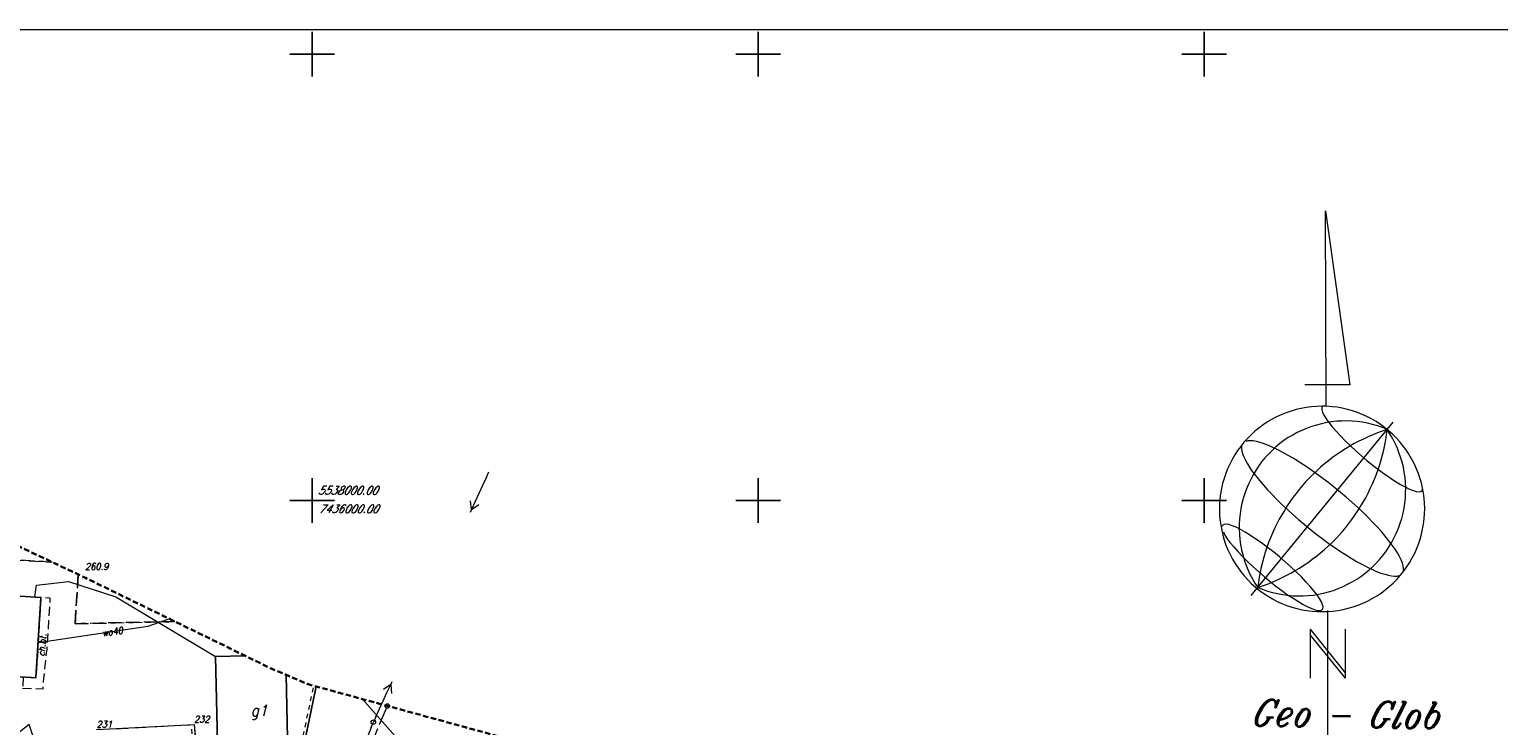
# Model space of a CAD drawing. Header units: metres. Extents: x 7435600 to 7436400, y 5537603 to 5538250.
# Tile 41 of 43: x 7435968 to 7436133, y 5537975 to 5538053. Entities that reach past the tile are written whole.
import ezdxf
from ezdxf.enums import TextEntityAlignment as Align

# ---------------------------------------------------------------- set-up
doc = ezdxf.new("R2010")
doc.units = ezdxf.units.M
doc.header["$MEASUREMENT"] = 0
for name, pattern in [('0.5_0.5', [1, 0.5, -0.5]), ('1.5_0.5', [2, 1.5, -0.5]), ('2', [0.9, 0.6, -0.3]), ('218-500', [1, 0.5, -0.5]), ('219-500', [0]), ('3117-500', [0]), ('mz1.0_0.5', [1.5, 1, -0.5]), ('mz2.0_0.5', [2.5, 2, -0.5])]:
    doc.linetypes.add(name, pattern=pattern)
doc.layers.get('0').update_dxf_attribs({"color": 2, "linetype": 'CONTINUOUS', "lineweight": 5})
doc.layers.add('!ramka', color=2, linetype='CONTINUOUS', lineweight=0)
for name, color, linetype in [('203-Punkt załamania granicy działki nie stabilizowany', 7, 'CONTINUOUS'), ('203-Punkt załamania granicy działki nie stabilizowany-Atr104', 7, 'CONTINUOUS'), ('217-Granica konturu klasyfikcyjnego', 7, 'CONTINUOUS'), ('218-Granica użytku', 7, 'CONTINUOUS'), ('218-Granica użytku po granicy działki', 7, 'CONTINUOUS'), ('219-Linia granicy', 7, 'CONTINUOUS'), ('312-Budynek (powierzchnia)', 7, 'CONTINUOUS'), ('312-Numer ewidencyjny budynku-Atr124', 7, 'CONTINUOUS'), ('996-Tekst dodatkowy mały', 7, 'CONTINUOUS'), ('chodnik (powierzchnia)', 7, 'CONTINUOUS'), ('chodnik (powierzchnia)-Atr17', 7, 'CONTINUOUS'), ('Nieprzekraczalna linia zabudowy', 7, 'CONTINUOUS'), ('ogrodzenie trwałe (linia)', 7, 'CONTINUOUS'), ('przewód elektroenergetyczny niskiego napięcia (linia) - symbol', 7, 'CONTINUOUS'), ('przewód telekomunikacyjny - projektowany lub w budowie (linia) - ob. projektowany', 7, 'CONTINUOUS'), ('przewód wodociągowy (linia)', 7, 'CONTINUOUS'), ('przewód wodociągowy (linia)-Atr1', 7, 'CONTINUOUS'), ('punkt wysokościowy naturalny', 7, 'CONTINUOUS'), ('punkt wysokościowy naturalny-Atr2', 7, 'CONTINUOUS'), ('słup (punkt)', 7, 'CONTINUOUS'), ('słup (punkt) - ob. projektowany', 7, 'CONTINUOUS'), ('Wstawianie ramki sekcyjnej z opisem', 7, 'CONTINUOUS'), ('Zakres', 7, 'CONTINUOUS')]:
    doc.layers.add(name, color=color, linetype=linetype)
doc.styles.get("Standard").update_dxf_attribs({"font": 'italic_1250.shx', "width": 0.75})
doc.linetypes.add('902-500', pattern='A,3.75,0,[1,ksztalty.shx,S=0.5,R=0,X=0,Y=0],3.75', length=7.5)

# ---------------------------------------------------------------- blocks, each defined once
blk = doc.blocks.new('203')
at = {"linetype": 'Continuous', "lineweight": 0}
h = blk.add_hatch(color=0, dxfattribs=at)
edge = h.paths.add_edge_path()
edge.add_arc((0, 0), 0.045, 0, 360)
blk = doc.blocks.new('SM04')
at = {"color": 0, "linetype": 'Continuous', "lineweight": 13}
blk.add_circle((0, 0), 0.25, dxfattribs=at)
blk = doc.blocks.new('PE04')
at = {"color": 0, "linetype": 'Continuous', "lineweight": 13}
for p, q in [((0.65, 0), (0, 0)), ((0.65, 0), (1.65, 0)), ((1.65, 0), (2.65, 0)), ((2.65, 0), (3.65, 0)), ((3.65, 0), (4.65, 0)), ((4.65, 0), (3.784, 0.5)), ((4.65, 0), (3.784, -0.5)), ((4.65, 0), (5, 0))]:
    blk.add_line(p, q, dxfattribs=at)
blk = doc.blocks.new('PW01')
at = {"linetype": 'Continuous', "lineweight": 13}
h = blk.add_hatch(color=0, dxfattribs=at)
edge = h.paths.add_edge_path()
edge.add_arc((0, 0), 0.045, 0, 360)
blk = doc.blocks.new('RAMKA500K')
at = {"color": 0}
for p, q in [((0, 247.5), (0, 250)), ((0, 250), (2.5, 250)), ((47.5, 250), (52.5, 250)), ((50, 247.5), (50, 250)), ((97.5, 250), (102.5, 250)), ((100, 247.5), (100, 250)), ((397.5, 250), (400, 250)), ((400, 247.5), (400, 250)), ((0, 47.5), (0, 52.5)), ((50, 47.5), (50, 52.5)), ((100, 47.5), (100, 52.5)), ((400, 47.5), (400, 52.5)), ((0, 50), (2.5, 50)), ((47.5, 50), (52.5, 50)), ((97.5, 50), (102.5, 50)), ((397.5, 50), (400, 50)), ((0, 0), (0, 2.5)), ((50, 0), (50, 2.5)), ((100, 0), (100, 2.5)), ((400, 0), (400, 2.5)), ((0, 0), (2.5, 0)), ((47.5, 0), (52.5, 0)), ((97.5, 0), (102.5, 0)), ((397.5, 0), (400, 0))]:
    blk.add_line(p, q, dxfattribs=at)

msp = doc.modelspace()

# ---------------------------------------------------------------- linework, layer by layer
at = {"layer": '!ramka', "color": 251, "linetype": 'Continuous', "lineweight": 13}
msp.add_3dface([(7435692.45, 5538052.76), (7436192.45, 5538052.76), (7436192.45, 5537747.76), (7435692.45, 5537747.76)], dxfattribs=at)
at = {"layer": '217-Granica konturu klasyfikcyjnego', "color": 3, "linetype": '1.5_0.5', "lineweight": 13, "flags": 128}
for points in [[(7435970.88, 5537993.11), (7435946.28, 5537994.59)], [(7435946.28, 5537994.59), (7435970.88, 5537993.11)], [(7435973.45, 5537986.22), (7435973.79, 5537991.74)], [(7435973.79, 5537991.74), (7435973.45, 5537986.22)], [(7435984.63, 5537986.46), (7435973.45, 5537986.22)], [(7435973.45, 5537986.22), (7435984.63, 5537986.46)], [(7436000.48, 5537979.19), (7435998.48, 5537969.7)], [(7435998.48, 5537969.7), (7436000.48, 5537979.19)], [(7435975.85, 5537974.36), (7435986.78, 5537974.92)], [(7435986.78, 5537974.92), (7435987.97, 5537961.98)]]:
    msp.add_lwpolyline(points, dxfattribs=at)
at = {"layer": '218-Granica użytku', "color": 3, "linetype": '218-500', "lineweight": 13, "flags": 128}
for points in [[(7435970.88, 5537993.11), (7435946.28, 5537994.59)], [(7435946.28, 5537994.59), (7435970.88, 5537993.11)], [(7435973.45, 5537986.22), (7435973.79, 5537991.74)], [(7435973.79, 5537991.74), (7435973.45, 5537986.22)], [(7435984.63, 5537986.46), (7435973.45, 5537986.22)], [(7435973.45, 5537986.22), (7435984.63, 5537986.46)]]:
    msp.add_lwpolyline(points, dxfattribs=at)
at = {"layer": '218-Granica użytku po granicy działki', "color": 3, "linetype": '0.5_0.5', "lineweight": 13}
for p, q in [((7435998.19, 5537969.76), (7436000.19, 5537979.25)), ((7436000.19, 5537979.25), (7436000.19, 5537979.25)), ((7436000.19, 5537979.25), (7436000.19, 5537979.25)), ((7435987.67, 5537961.95), (7435986.48, 5537974.89)), ((7435986.48, 5537974.89), (7435986.48, 5537974.89)), ((7435986.48, 5537974.89), (7435986.48, 5537974.89))]:
    msp.add_line(p, q, dxfattribs=at)
at = {"layer": '219-Linia granicy', "color": 3, "linetype": '219-500', "lineweight": 13, "flags": 128}
for points in [[(7436000.48, 5537979.19), (7435998.48, 5537969.7)], [(7435975.85, 5537974.36), (7435986.78, 5537974.92)], [(7435986.78, 5537974.92), (7435987.97, 5537961.98)]]:
    msp.add_lwpolyline(points, dxfattribs=at)
at = {"layer": '312-Budynek (powierzchnia)', "color": 251, "linetype": 'Continuous', "lineweight": 25, "flags": 128}
for points in [[(7435958.4, 5537989.85), (7435969.62, 5537989.17)], [(7435969.62, 5537989.17), (7435969.06, 5537980.16)], [(7435989.18, 5537982.56), (7435992.5, 5537982.63)], [(7435989.46, 5537969.7), (7435989.18, 5537982.56)], [(7435969.06, 5537980.16), (7435957.85, 5537980.85)], [(7435997.11, 5537980.49), (7435997.34, 5537969.87)]]:
    msp.add_lwpolyline(points, dxfattribs=at)
at = {"layer": '996-Tekst dodatkowy mały', "color": 251, "linetype": 'Continuous', "lineweight": 13, "flags": 128}
for points in [[(7436113.6, 5538032.46), (7436116.31, 5538012.98)], [(7436113.65, 5538010.55), (7436113.6, 5538032.46)], [(7436116.31, 5538012.98), (7436111.27, 5538012.96)], [(7436113.82, 5537987.7), (7436113.82, 5537964.39)], [(7436111.86, 5537985.61), (7436111.85, 5537980.11)], [(7436111.86, 5537985.61), (7436115.79, 5537980.73)], [(7436111.86, 5537984.95), (7436115.78, 5537980.11)], [(7436115.79, 5537985.61), (7436115.78, 5537980.11)]]:
    msp.add_lwpolyline(points, dxfattribs=at)
at = {"layer": '996-Tekst dodatkowy mały', "color": 5, "linetype": 'Continuous', "lineweight": 13, "flags": 128}
msp.add_lwpolyline([(7436124.71, 5537999.12), (7436124.69, 5537999.7), (7436124.64, 5538000.28), (7436124.57, 5538000.85), (7436124.46, 5538001.43), (7436124.33, 5538002), (7436124.17, 5538002.56), (7436123.97, 5538003.11), (7436123.75, 5538003.65), (7436123.51, 5538004.17), (7436123.24, 5538004.69), (7436122.94, 5538005.19), (7436122.62, 5538005.68), (7436122.27, 5538006.15), (7436121.9, 5538006.59), (7436121.51, 5538007.03), (7436121.1, 5538007.44), (7436120.66, 5538007.83), (7436120.21, 5538008.19), (7436119.74, 5538008.53), (7436119.25, 5538008.86), (7436118.75, 5538009.15), (7436118.23, 5538009.42), (7436117.7, 5538009.66), (7436117.16, 5538009.87), (7436116.6, 5538010.05), (7436116.04, 5538010.21), (7436115.47, 5538010.34), (7436114.9, 5538010.45), (7436114.32, 5538010.52), (7436113.74, 5538010.56), (7436113.16, 5538010.57), (7436112.58, 5538010.55), (7436112, 5538010.51), (7436111.42, 5538010.43), (7436110.85, 5538010.32), (7436110.28, 5538010.19), (7436109.72, 5538010.03), (7436109.17, 5538009.84), (7436108.63, 5538009.62), (7436108.1, 5538009.38), (7436107.59, 5538009.11), (7436107.08, 5538008.81), (7436106.6, 5538008.49), (7436106.13, 5538008.13), (7436105.68, 5538007.77), (7436105.25, 5538007.38), (7436104.83, 5538006.96), (7436104.45, 5538006.53), (7436104.08, 5538006.07), (7436103.74, 5538005.6), (7436103.42, 5538005.11), (7436103.12, 5538004.62), (7436102.86, 5538004.09), (7436102.62, 5538003.57), (7436102.4, 5538003.02), (7436102.21, 5538002.47), (7436102.06, 5538001.91), (7436101.93, 5538001.34), (7436101.83, 5538000.76), (7436101.76, 5538000.19), (7436101.72, 5537999.61), (7436101.7, 5537999.02), (7436101.72, 5537998.44), (7436101.76, 5537997.87), (7436101.84, 5537997.29), (7436101.95, 5537996.71), (7436102.08, 5537996.14), (7436102.24, 5537995.59), (7436102.43, 5537995.03), (7436102.65, 5537994.49), (7436102.9, 5537993.96), (7436103.17, 5537993.45), (7436103.47, 5537992.95), (7436103.79, 5537992.46), (7436104.13, 5537991.99), (7436104.5, 5537991.54), (7436104.9, 5537991.11), (7436105.31, 5537990.7), (7436105.75, 5537990.32), (7436106.2, 5537989.95), (7436106.67, 5537989.61), (7436107.16, 5537989.29), (7436107.66, 5537988.99), (7436108.18, 5537988.72), (7436108.71, 5537988.48), (7436109.25, 5537988.27), (7436109.8, 5537988.08), (7436110.36, 5537987.92), (7436110.93, 5537987.79), (7436111.51, 5537987.69), (7436112.09, 5537987.63), (7436112.67, 5537987.58), (7436113.25, 5537987.57), (7436113.83, 5537987.58), (7436114.41, 5537987.63), (7436114.99, 5537987.71), (7436115.56, 5537987.81), (7436116.13, 5537987.95), (7436116.69, 5537988.11), (7436117.24, 5537988.3), (7436117.78, 5537988.52), (7436118.31, 5537988.76), (7436118.83, 5537989.04), (7436119.33, 5537989.33), (7436119.82, 5537989.65), (7436120.28, 5537990), (7436120.73, 5537990.37), (7436121.16, 5537990.76), (7436121.57, 5537991.18), (7436121.96, 5537991.61), (7436122.33, 5537992.07), (7436122.67, 5537992.54), (7436122.99, 5537993.02), (7436123.28, 5537993.53), (7436123.55, 5537994.04), (7436123.79, 5537994.57), (7436124.01, 5537995.12), (7436124.19, 5537995.67), (7436124.35, 5537996.23), (7436124.47, 5537996.8), (7436124.58, 5537997.37), (7436124.65, 5537997.95), (7436124.7, 5537998.53)], close=True, dxfattribs=at)
for points in [[(7436113.22, 5538010.53), (7436113.16, 5538010.37), (7436113.17, 5538010.15), (7436113.26, 5538009.87), (7436113.42, 5538009.54), (7436113.66, 5538009.16), (7436113.97, 5538008.73), (7436114.34, 5538008.26), (7436114.77, 5538007.76), (7436115.26, 5538007.24), (7436115.79, 5538006.69), (7436116.37, 5538006.14), (7436116.98, 5538005.58), (7436117.62, 5538005.02), (7436118.26, 5538004.47), (7436118.91, 5538003.94), (7436119.57, 5538003.44), (7436120.22, 5538002.97), (7436120.84, 5538002.54), (7436121.45, 5538002.15), (7436122.01, 5538001.81), (7436122.53, 5538001.53), (7436123, 5538001.3), (7436123.41, 5538001.14), (7436123.76, 5538001.04), (7436124.05, 5538001), (7436124.27, 5538001.03), (7436124.41, 5538001.12), (7436124.47, 5538001.27)], [(7436120.5, 5538007.96), (7436119.96, 5538008.18), (7436119.41, 5538008.36), (7436118.86, 5538008.53), (7436118.29, 5538008.66), (7436117.72, 5538008.77), (7436117.15, 5538008.85), (7436116.57, 5538008.89), (7436115.99, 5538008.92), (7436115.42, 5538008.91), (7436114.84, 5538008.88), (7436114.27, 5538008.82), (7436113.7, 5538008.73), (7436113.13, 5538008.61), (7436112.57, 5538008.46), (7436112.02, 5538008.29), (7436111.47, 5538008.09), (7436110.95, 5538007.87), (7436110.42, 5538007.62), (7436109.91, 5538007.34), (7436109.41, 5538007.05), (7436108.93, 5538006.72), (7436108.47, 5538006.38), (7436108.03, 5538006.01), (7436107.6, 5538005.62), (7436107.19, 5538005.21), (7436106.8, 5538004.78), (7436106.43, 5538004.33), (7436106.09, 5538003.87), (7436105.77, 5538003.39), (7436105.47, 5538002.89), (7436105.2, 5538002.38), (7436104.95, 5538001.86), (7436104.72, 5538001.33), (7436104.53, 5538000.78), (7436104.36, 5538000.23), (7436104.22, 5537999.67), (7436104.1, 5537999.1), (7436104.01, 5537998.53), (7436103.95, 5537997.96), (7436103.92, 5537997.38), (7436103.92, 5537996.8), (7436103.94, 5537996.22), (7436103.99, 5537995.64), (7436104.07, 5537995.07), (7436104.18, 5537994.5), (7436104.32, 5537993.95), (7436104.48, 5537993.38), (7436104.67, 5537992.84), (7436104.88, 5537992.3), (7436105.12, 5537991.78), (7436105.39, 5537991.26), (7436105.68, 5537990.77), (7436106, 5537990.28)], [(7436105.25, 5537989.37), (7436121.16, 5538008.77)], [(7436120.5, 5538007.96), (7436119.95, 5538007.78), (7436119.41, 5538007.58), (7436118.88, 5538007.37), (7436118.35, 5538007.14), (7436117.83, 5538006.9), (7436117.31, 5538006.64), (7436116.8, 5538006.38), (7436116.3, 5538006.09), (7436115.81, 5538005.79), (7436115.32, 5538005.48), (7436114.85, 5538005.16), (7436114.38, 5538004.82), (7436113.93, 5538004.47), (7436113.48, 5538004.11), (7436113.04, 5538003.74), (7436112.62, 5538003.35), (7436112.2, 5538002.95), (7436111.79, 5538002.55), (7436111.4, 5538002.13), (7436111.02, 5538001.7), (7436110.64, 5538001.26), (7436110.29, 5538000.8), (7436109.94, 5538000.35), (7436109.6, 5537999.88), (7436109.28, 5537999.4), (7436108.98, 5537998.91), (7436108.68, 5537998.42), (7436108.4, 5537997.92), (7436108.13, 5537997.41), (7436107.88, 5537996.89), (7436107.64, 5537996.37), (7436107.42, 5537995.84), (7436107.21, 5537995.3), (7436107.01, 5537994.76), (7436106.83, 5537994.21), (7436106.67, 5537993.67), (7436106.52, 5537993.11), (7436106.38, 5537992.55), (7436106.26, 5537991.99), (7436106.16, 5537991.42), (7436106.07, 5537990.85), (7436106, 5537990.28)], [(7436106, 5537990.28), (7436106.54, 5537990.07), (7436107.08, 5537989.88), (7436107.64, 5537989.72), (7436108.2, 5537989.59), (7436108.77, 5537989.48), (7436109.34, 5537989.4), (7436109.92, 5537989.35), (7436110.5, 5537989.33), (7436111.07, 5537989.33), (7436111.65, 5537989.37), (7436112.23, 5537989.43), (7436112.8, 5537989.52), (7436113.37, 5537989.63), (7436113.92, 5537989.78), (7436114.48, 5537989.95), (7436115.02, 5537990.15), (7436115.55, 5537990.37), (7436116.07, 5537990.63), (7436116.59, 5537990.9), (7436117.08, 5537991.2), (7436117.56, 5537991.52), (7436118.02, 5537991.86), (7436118.47, 5537992.24), (7436118.9, 5537992.62), (7436119.3, 5537993.04), (7436119.69, 5537993.46), (7436120.06, 5537993.91), (7436120.41, 5537994.38), (7436120.73, 5537994.86), (7436121.03, 5537995.35), (7436121.3, 5537995.86), (7436121.55, 5537996.38), (7436121.77, 5537996.91), (7436121.97, 5537997.46), (7436122.14, 5537998.01), (7436122.28, 5537998.58), (7436122.39, 5537999.14), (7436122.48, 5537999.71), (7436122.54, 5538000.29), (7436122.57, 5538000.87), (7436122.58, 5538001.45), (7436122.55, 5538002.02), (7436122.5, 5538002.6), (7436122.42, 5538003.17), (7436122.31, 5538003.74), (7436122.18, 5538004.3), (7436122.01, 5538004.86), (7436121.82, 5538005.4), (7436121.61, 5538005.94), (7436121.37, 5538006.47), (7436121.1, 5538006.98), (7436120.81, 5538007.48), (7436120.5, 5538007.96)], [(7436106, 5537990.28), (7436106.54, 5537990.46), (7436107.08, 5537990.66), (7436107.62, 5537990.87), (7436108.15, 5537991.1), (7436108.67, 5537991.35), (7436109.18, 5537991.6), (7436109.69, 5537991.87), (7436110.19, 5537992.16), (7436110.68, 5537992.45), (7436111.17, 5537992.76), (7436111.64, 5537993.09), (7436112.11, 5537993.43), (7436112.57, 5537993.77), (7436113.01, 5537994.14), (7436113.46, 5537994.51), (7436113.88, 5537994.89), (7436114.3, 5537995.29), (7436114.7, 5537995.7), (7436115.1, 5537996.12), (7436115.48, 5537996.55), (7436115.85, 5537996.99), (7436116.21, 5537997.44), (7436116.55, 5537997.89), (7436116.89, 5537998.37), (7436117.21, 5537998.84), (7436117.52, 5537999.33), (7436117.81, 5537999.83), (7436118.09, 5538000.33), (7436118.36, 5538000.84), (7436118.61, 5538001.36), (7436118.85, 5538001.88), (7436119.08, 5538002.41), (7436119.29, 5538002.95), (7436119.48, 5538003.48), (7436119.66, 5538004.03), (7436119.82, 5538004.58), (7436119.98, 5538005.14), (7436120.11, 5538005.7), (7436120.23, 5538006.26), (7436120.34, 5538006.82), (7436120.43, 5538007.4), (7436120.5, 5538007.96)], [(7436104.18, 5538006.07), (7436104.16, 5538005.84), (7436104.2, 5538005.56), (7436104.29, 5538005.25), (7436104.42, 5538004.9), (7436104.61, 5538004.53), (7436104.83, 5538004.12), (7436105.11, 5538003.69), (7436105.42, 5538003.24), (7436105.79, 5538002.76), (7436106.19, 5538002.25), (7436106.62, 5538001.74), (7436107.1, 5538001.21), (7436107.61, 5538000.67), (7436108.15, 5538000.12), (7436108.71, 5537999.57), (7436109.31, 5537999.01), (7436109.91, 5537998.45), (7436110.55, 5537997.9), (7436111.2, 5537997.35), (7436111.85, 5537996.82), (7436112.51, 5537996.29), (7436113.18, 5537995.78), (7436113.85, 5537995.29), (7436114.52, 5537994.82), (7436115.17, 5537994.37), (7436115.82, 5537993.95), (7436116.46, 5537993.56), (7436117.07, 5537993.2), (7436117.67, 5537992.87), (7436118.23, 5537992.57), (7436118.78, 5537992.31), (7436119.3, 5537992.08), (7436119.78, 5537991.89), (7436120.23, 5537991.75), (7436120.64, 5537991.64), (7436121, 5537991.57), (7436121.33, 5537991.54), (7436121.62, 5537991.56), (7436121.86, 5537991.62)], [(7436122.32, 5537992.18), (7436122.33, 5537992.42), (7436122.3, 5537992.7), (7436122.21, 5537993.01), (7436122.07, 5537993.36), (7436121.89, 5537993.74), (7436121.66, 5537994.14), (7436121.38, 5537994.58), (7436121.06, 5537995.03), (7436120.7, 5537995.51), (7436120.29, 5537996.02), (7436119.86, 5537996.53), (7436119.38, 5537997.06), (7436118.87, 5537997.6), (7436118.33, 5537998.15), (7436117.76, 5537998.7), (7436117.17, 5537999.26), (7436116.55, 5537999.82), (7436115.92, 5538000.37), (7436115.28, 5538000.92), (7436114.62, 5538001.45), (7436113.95, 5538001.98), (7436113.29, 5538002.49), (7436112.62, 5538002.98), (7436111.96, 5538003.45), (7436111.3, 5538003.89), (7436110.65, 5538004.32), (7436110.02, 5538004.71), (7436109.4, 5538005.07), (7436108.81, 5538005.4), (7436108.24, 5538005.69), (7436107.7, 5538005.95), (7436107.18, 5538006.17), (7436106.7, 5538006.36), (7436106.26, 5538006.51), (7436105.84, 5538006.61), (7436105.48, 5538006.68), (7436105.16, 5538006.7), (7436104.88, 5538006.68), (7436104.64, 5538006.63)], [(7436102.14, 5537996.49), (7436102.32, 5537996.14), (7436102.58, 5537995.73), (7436102.91, 5537995.29), (7436103.31, 5537994.81), (7436103.77, 5537994.29), (7436104.28, 5537993.75), (7436104.83, 5537993.2), (7436105.43, 5537992.63), (7436106.06, 5537992.06), (7436106.71, 5537991.5), (7436107.37, 5537990.96), (7436108.03, 5537990.43), (7436108.69, 5537989.94), (7436109.34, 5537989.47), (7436109.96, 5537989.06), (7436110.55, 5537988.69), (7436111.1, 5537988.37), (7436111.61, 5537988.11), (7436112.05, 5537987.92), (7436112.44, 5537987.78), (7436112.76, 5537987.71), (7436113.01, 5537987.71), (7436113.19, 5537987.78), (7436113.29, 5537987.9), (7436113.31, 5537988.1), (7436113.26, 5537988.35), (7436113.13, 5537988.67), (7436112.92, 5537989.03), (7436112.64, 5537989.45), (7436112.29, 5537989.9), (7436111.87, 5537990.39), (7436111.4, 5537990.92), (7436110.88, 5537991.46), (7436110.31, 5537992.02), (7436109.7, 5537992.59), (7436109.07, 5537993.16), (7436108.42, 5537993.71), (7436107.76, 5537994.25), (7436107.09, 5537994.77), (7436106.43, 5537995.26), (7436105.79, 5537995.7), (7436105.18, 5537996.11), (7436104.6, 5537996.46), (7436104.06, 5537996.76), (7436103.57, 5537997.01), (7436103.14, 5537997.19), (7436102.77, 5537997.31), (7436102.46, 5537997.35), (7436102.23, 5537997.33), (7436102.08, 5537997.25), (7436102, 5537997.11)]]:
    msp.add_lwpolyline(points, dxfattribs=at)
at = {"layer": 'chodnik (powierzchnia)', "color": 251, "linetype": 'mz1.0_0.5', "lineweight": 13, "flags": 128}
msp.add_lwpolyline([(7435967.56, 5537979.02), (7435969.85, 5537978.93), (7435969.92, 5537979.79), (7435970.3, 5537983.38), (7435970.62, 5537988.2), (7435970.66, 5537989.07), (7435969.62, 5537989.17), (7435969.06, 5537980.16), (7435967.63, 5537980.25)], close=True, dxfattribs=at)
at = {"layer": 'Nieprzekraczalna linia zabudowy', "color": 251, "linetype": '3117-500', "lineweight": 13, "elevation": 0, "flags": 128}
msp.add_lwpolyline([(7435968.93, 5537973.02), (7435968.29, 5537974.95), (7435966.73, 5537973.71)], dxfattribs=at)
at = {"layer": 'ogrodzenie trwałe (linia)', "color": 251, "linetype": '902-500', "lineweight": 13, "flags": 128}
for points in [[(7435968.93, 5537989.21), (7435969.11, 5537990.54), (7435972.72, 5537990.94), (7435978.01, 5537989.24), (7435989.18, 5537982.56)], [(7435982.21, 5537947.32), (7435983.13, 5537947.85), (7435985.68, 5537959.02), (7435987.97, 5537961.98), (7435988.52, 5537962.53), (7435995.28, 5537963.46), (7435998.03, 5537966.68), (7435998.48, 5537969.7), (7436000.48, 5537979.19)]]:
    msp.add_lwpolyline(points, dxfattribs=at)
at = {"layer": 'przewód telekomunikacyjny - projektowany lub w budowie (linia) - ob. projektowany', "color": 30, "linetype": 'mz2.0_0.5', "lineweight": 13, "flags": 128}
msp.add_lwpolyline([(7435995.22, 5537944.87), (7436007.99, 5537975.98), (7436008.44, 5537977.02)], dxfattribs=at)
at = {"layer": 'przewód wodociągowy (linia)', "color": 5, "linetype": 'Continuous', "lineweight": 13, "flags": 128}
for points in [[(7435984.03, 5537986.76), (7435981.61, 5537985.91), (7435969.31, 5537984.08)], [(7436005.67, 5537977.77), (7436014.39, 5537967.87), (7436029.64, 5537956.72), (7436039.92, 5537949.42)]]:
    msp.add_lwpolyline(points, dxfattribs=at)
at = {"layer": 'Zakres', "color": 5, "linetype": '2', "lineweight": 30, "flags": 128}
msp.add_lwpolyline([(7435791.95, 5538004.83), (7435788.55, 5537993.08), (7435787.96, 5537986.53), (7435787.35, 5537979.77), (7435791.23, 5537966.98), (7435799.62, 5537956.58), (7435811.29, 5537950.08), (7435839.35, 5537940.91), (7435847.93, 5537935.74), (7435857.59, 5537931.73), (7435868.01, 5537930.77), (7435873.84, 5537931.1), (7435927.63, 5537913.78), (7435934.32, 5537910.49), (7435948.84, 5537901.62), (7435957.74, 5537897.76), (7436015.82, 5537881.67), (7436056.09, 5537869.29), (7436058.12, 5537868.73), (7436082.82, 5537862.73), (7436097.96, 5537862.42), (7436111.81, 5537868.54), (7436121.78, 5537879.94), (7436129.89, 5537894.76), (7436134.11, 5537909.18), (7436131.89, 5537924.04), (7436123.64, 5537936.6), (7436110.88, 5537944.55), (7436055.14, 5537964.31), (7436052.48, 5537965.13), (7436027.84, 5537971.72), (7435999.56, 5537979.44), (7435995.34, 5537981.24), (7435974.61, 5537991.35), (7435974.21, 5537991.54), (7435952.34, 5538001.86), (7435940.13, 5538005.1), (7435927.06, 5538006.13), (7435886.07, 5538018.53), (7435885.05, 5538018.82), (7435855.64, 5538026.76), (7435837.67, 5538033.11), (7435824.44, 5538035.07), (7435811.44, 5538031.93), (7435800.57, 5538024.15), (7435795.41, 5538016.01), (7435793.41, 5538012.85)], close=True, dxfattribs=at)

# ---------------------------------------------------------------- block references
at = {"layer": '203-Punkt załamania granicy działki nie stabilizowany', "color": 3, "linetype": 'Continuous', "lineweight": 13}
msp.add_blockref('203', (7435986.78, 5537974.92), dxfattribs=at)
at = {"layer": 'przewód elektroenergetyczny niskiego napięcia (linia) - symbol', "color": 1, "linetype": 'Continuous', "lineweight": 13}
for p, rotation in [((7436019.81, 5538003.21), 245.212), ((7436006.87, 5537975.19), 65.212), ((7436006.87, 5537975.19), 248.671)]:
    msp.add_blockref('PE04', p, dxfattribs=dict(at, rotation=rotation))
at = {"layer": 'punkt wysokościowy naturalny', "color": 251, "linetype": 'Continuous', "lineweight": 13}
msp.add_blockref('PW01', (7435974.31, 5537991.21), dxfattribs=at)
at = {"layer": 'słup (punkt)', "color": 251, "linetype": 'Continuous', "lineweight": 13}
msp.add_blockref('SM04', (7436006.87, 5537975.19), dxfattribs=at)
at = {"layer": 'słup (punkt) - ob. projektowany', "color": 251, "linetype": 'Continuous', "lineweight": 13}
msp.add_blockref('SM04', (7436008.44, 5537977), dxfattribs=at)
at = {"layer": 'Wstawianie ramki sekcyjnej z opisem', "color": 251, "linetype": 'Continuous', "lineweight": 13}
for p in [(7435600, 5538000), (7436000, 5538000), (7435600, 5537750), (7436000, 5537750)]:
    msp.add_blockref('RAMKA500K', p, dxfattribs=at)

# ---------------------------------------------------------------- texts
at = {"layer": '203-Punkt załamania granicy działki nie stabilizowany-Atr104', "color": 251, "lineweight": 13, "width": 0.9}
for s, p in [('232', (7435986.78, 5537974.92)), ('231', (7435975.85, 5537974.36))]:
    msp.add_text(s, height=0.75, dxfattribs=at).set_placement(p, align=Align.BOTTOM_LEFT)
at = {"layer": '312-Numer ewidencyjny budynku-Atr124', "color": 251, "lineweight": 13, "width": 0.9}
msp.add_text('g1', height=1.25, dxfattribs=at).set_placement((7435994.07, 5537976.5), align=Align.MIDDLE_CENTER)
at = {"layer": '996-Tekst dodatkowy mały', "color": 251, "linetype": 'Continuous', "lineweight": 13, "oblique": 15, "width": 0.9}
for s, p in [('5538000.00', (7436000.66, 5538000.69)), ('7436000.00', (7436000.73, 5537998.62))]:
    msp.add_text(s, height=0.911, rotation=359.998, dxfattribs=at).set_placement(p)
at = {"layer": '996-Tekst dodatkowy mały', "color": 5, "linetype": 'Continuous', "lineweight": 13, "oblique": 15, "width": 0.9}
msp.add_text('Geo - Glob', height=2.916, rotation=359.139, dxfattribs=at).set_placement((7436105.25, 5537974.8))
at = {"layer": 'chodnik (powierzchnia)-Atr17', "color": 251, "lineweight": 13, "width": 0.9}
msp.add_text('ch.bt.', height=0.75, rotation=84.999, dxfattribs=at).set_placement((7435970.01, 5537982.54))
at = {"layer": 'przewód wodociągowy (linia)-Atr1', "color": 5, "lineweight": 13, "width": 0.9}
msp.add_text('wo40', height=0.75, rotation=8.462, dxfattribs=at).set_placement((7435976.47, 5537985.15), align=Align.MIDDLE_LEFT)
at = {"layer": 'punkt wysokościowy naturalny-Atr2', "color": 251, "lineweight": 13, "width": 0.9}
msp.add_text('260.9', height=0.75, dxfattribs=at).set_placement((7435974.57, 5537992.24))

doc.saveas('drawing.dxf')
